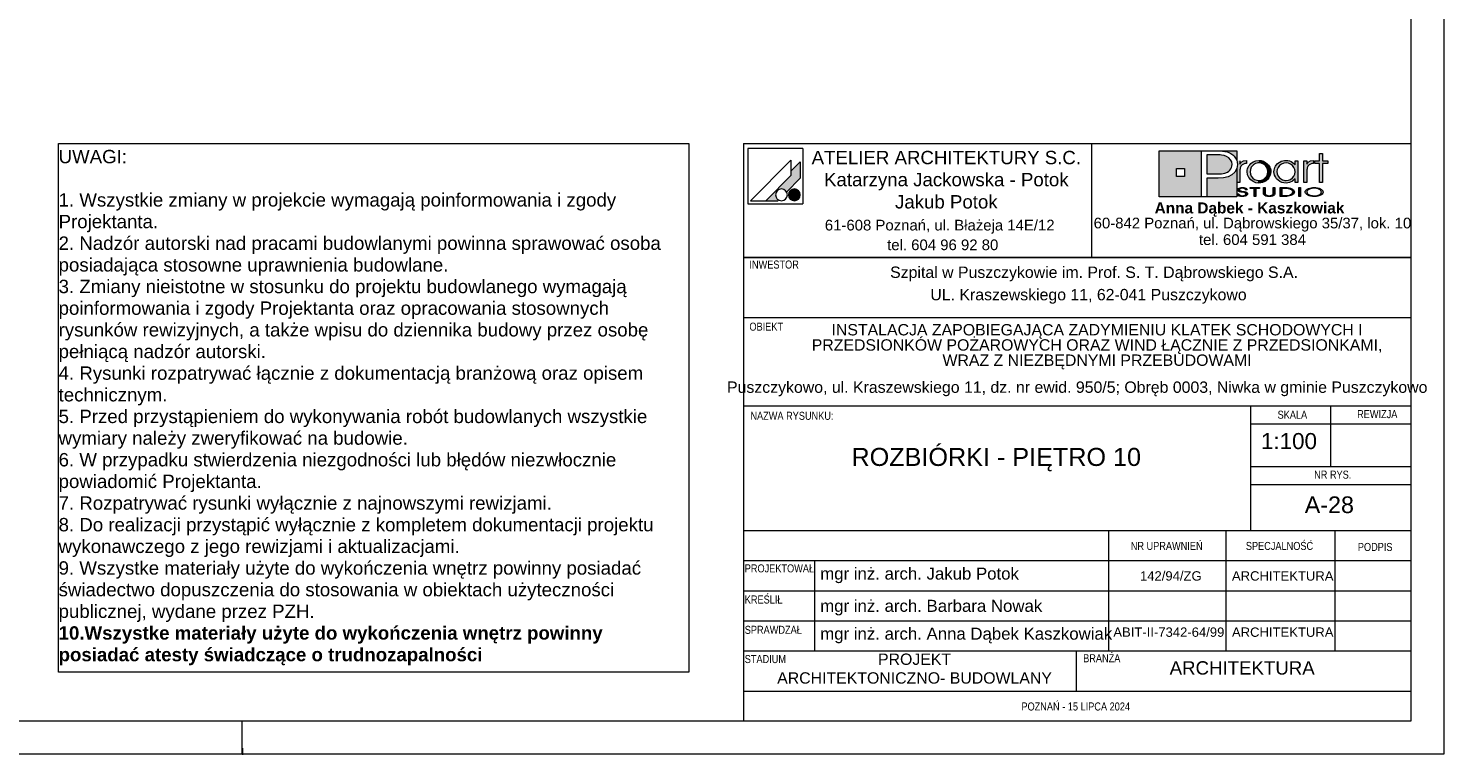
# Paper-space layout 'A-28 ROZBIÓRKI - PIĘTRO 10' of a CAD drawing. Header units: millimetres. Extents: x 0 to 420, y 0 to 297.
# Tile 5 of 6: x 208 to 420, y 0 to 109. Entities that reach past the tile are written whole.
import ezdxf

# ---------------------------------------------------------------- set-up
doc = ezdxf.new("R2010")
doc.units = ezdxf.units.MM
doc.header["$MEASUREMENT"] = 0
doc.layers.add('0_Nr_pióra__2', color=8, linetype='Continuous', lineweight=13)
doc.layers.add('A_Arkusz_Nr_pióra__1', color=7, linetype='Continuous', lineweight=20)
for name, color, linetype, lineweight, true_color in [('0_Nr_pióra__249', 7, 'Continuous', 5, 0x191919), ('A_Arkusz_Nr_pióra__19', 7, 'Continuous', 5, 0x191919), ('A_Arkusz_Nr_pióra__237', 7, 'Continuous', 5, 0x343434), ('A_Arkusz_Nr_pióra__255', 7, 'Continuous', 15, 0x242424)]:
    doc.layers.add(name, color=color, linetype=linetype, lineweight=lineweight, true_color=true_color)
doc.styles.add('STYL_AUTOMATYCZNY_1', font='arial.ttf')
doc.styles.add('STYL_AUTOMATYCZNY_2', font='ARIALN.TTF')
doc.styles.add('STYL_AUTOMATYCZNY_3', font='arial.ttf')

psp = doc.layouts.new('A-28 ROZBIÓRKI - PIĘTRO 10')

# ---------------------------------------------------------------- hatches: boundary and pattern name
at = {"layer": 'A_Arkusz_Nr_pióra__19', "linetype": 'Continuous', "lineweight": 0, "true_color": 0x131313}
h = psp.add_hatch(color=250, dxfattribs=at)
h.paths.add_polyline_path([(377.36, 90.34), (383.71, 90.34), (383.71, 83.46), (377.36, 83.46)])
h.paths.add_polyline_path([(379.96, 87.69), (381.15, 87.69), (381.15, 86.49), (379.96, 86.49)], flags=0)
for points in [[(386.17, 89.71), (385.71, 89.72), (384.53, 89.72), (384.53, 86.86), (386.06, 86.86), (386.69, 86.89), (387.19, 86.98), (387.59, 87.13), (387.79, 87.26), (387.96, 87.42), (388.11, 87.61), (388.21, 87.83), (388.28, 88.05), (388.3, 88.28), (388.24, 88.67), (388.07, 89), (387.78, 89.3), (387.48, 89.48), (387.12, 89.62), (386.71, 89.69), (386.5, 89.71)], [(389.03, 90.34), (389.02, 88.83), (388.99, 88.95), (388.83, 89.25), (388.63, 89.52), (388.39, 89.75), (388.11, 89.94), (387.83, 90.07), (387.54, 90.17), (387.23, 90.25), (386.87, 90.3), (386.07, 90.33), (386.02, 90.34)], [(384.53, 83.46), (389.03, 83.46), (389.03, 87.7), (388.73, 87.14), (388.24, 86.71), (387.69, 86.45), (387.02, 86.29), (386.24, 86.24), (384.53, 86.24)]]:
    psp.add_hatch(color=250, dxfattribs=at).paths.add_polyline_path(points)
at = {"layer": 'A_Arkusz_Nr_pióra__19', "linetype": 'Continuous', "lineweight": 5, "true_color": 0x191919}
for points in [[(401.85, 85.58), (401.41, 85.58), (401.41, 88.44), (400.7, 88.44), (400.7, 88.81), (401.41, 88.81), (401.41, 89.94), (401.85, 89.94), (401.85, 88.81), (402.66, 88.81), (402.66, 88.44), (401.85, 88.44)], [(323.6, 88.67), (322.2, 87.26), (322.2, 86.61), (318.43, 82.85), (320.24, 82.85), (320.35, 82.96), (320.22, 83.05), (320.11, 83.16), (320.02, 83.29), (319.96, 83.43), (319.92, 83.58), (319.91, 83.73), (319.92, 83.88), (319.96, 84.03), (320.02, 84.17), (320.11, 84.3), (320.22, 84.4), (320.35, 84.49), (320.49, 84.56), (320.64, 84.6), (320.79, 84.61), (320.94, 84.6), (321.09, 84.56), (321.23, 84.49), (321.36, 84.4), (321.46, 84.3), (321.56, 84.16), (323.6, 86.21), (323.6, 86.51)], [(323.6, 86.21), (323.6, 88.67), (322.2, 87.26), (322.2, 86.61), (318.43, 82.85), (320.24, 82.85), (320.35, 82.96, -1.314777), (321.56, 84.16)], [(389.46, 88.83), (389.02, 88.83), (389.02, 85.58), (389.48, 85.58), (389.49, 87.54, -0.145311), (389.61, 87.99, -0.140329), (390.1, 88.38), (390.45, 88.45), (390.45, 88.88), (390.01, 88.81), (389.68, 88.63), (389.46, 88.34)], [(390.56, 87.22), (390.58, 87.43), (390.63, 87.65), (390.71, 87.86), (390.82, 88.06), (390.95, 88.25), (391.11, 88.41), (391.48, 88.67), (391.88, 88.83), (392.33, 88.89), (392.35, 88.89), (392.33, 88.52), (392.17, 88.51), (392, 88.47), (391.83, 88.41), (391.67, 88.34), (391.53, 88.24), (391.39, 88.13), (391.17, 87.86), (391.04, 87.55), (391, 87.2), (391.04, 86.84), (391.18, 86.52), (391.4, 86.24), (391.68, 86.04), (391.99, 85.91), (392.17, 85.89), (392.15, 85.52), (391.88, 85.55), (391.47, 85.71), (391.11, 85.97), (390.8, 86.33), (390.62, 86.75)], [(392.86, 85.58), (392.6, 85.52), (392.33, 85.5), (392.15, 85.52), (392.17, 85.89), (392.34, 85.87), (392.69, 85.91), (393, 86.04), (393.28, 86.26), (393.5, 86.53), (393.62, 86.85), (393.64, 86.96), (394.05, 86.8), (393.97, 86.56), (393.8, 86.26), (393.61, 86.03), (393.38, 85.84), (393.12, 85.68)], [(392.33, 88.52), (392.68, 88.47), (393, 88.33), (393.29, 88.11), (393.5, 87.85), (393.62, 87.55), (393.67, 87.21), (393.64, 86.96), (394.05, 86.8), (394.07, 86.87), (394.1, 87.2), (394.08, 87.43), (394.03, 87.67), (393.93, 87.91), (393.77, 88.17), (393.56, 88.4), (393.3, 88.6), (393, 88.76), (392.68, 88.85), (392.35, 88.89)], [(400.14, 88.38), (400.05, 88.34), (399.97, 88.29), (399.87, 88.23), (399.76, 88.12), (399.67, 88.01), (399.6, 87.9), (399.56, 87.78), (399.53, 87.63), (399.52, 87.46), (399.52, 85.58), (399.07, 85.58), (399.07, 88.81), (399.5, 88.81), (399.5, 88.34), (399.72, 88.63), (400.05, 88.81), (400.49, 88.88), (400.49, 88.45), (400.36, 88.43), (400.24, 88.41)], [(390.29, 84.49), (390.55, 84.49), (390.53, 84.59), (390.47, 84.67), (390.35, 84.75), (390.21, 84.81), (390.04, 84.84), (389.85, 84.85), (389.66, 84.84), (389.49, 84.8), (389.34, 84.74), (389.23, 84.67), (389.16, 84.59), (389.14, 84.5), (389.16, 84.4), (389.22, 84.33), (389.32, 84.26), (389.4, 84.22), (389.47, 84.2), (389.53, 84.19), (389.65, 84.16), (389.76, 84.15), (389.88, 84.13), (389.99, 84.11), (390.07, 84.09), (390.15, 84.07), (390.16, 84.22), (390.04, 84.24), (389.88, 84.26), (389.69, 84.3), (389.6, 84.32), (389.52, 84.35), (389.45, 84.39), (389.41, 84.44), (389.4, 84.5), (389.42, 84.57), (389.46, 84.62), (389.54, 84.67), (389.62, 84.7), (389.72, 84.73), (389.81, 84.73), (389.9, 84.73), (389.99, 84.72), (390.07, 84.7), (390.15, 84.67), (390.22, 84.62), (390.27, 84.56)], [(391.85, 83.5), (391.6, 83.5), (391.6, 84.71), (391.02, 84.71), (391.02, 84.83), (392.43, 84.83), (392.43, 84.71), (391.85, 84.71)], [(394.45, 83.6), (394.36, 83.56), (394.25, 83.52), (394.12, 83.5), (393.99, 83.48), (393.86, 83.48), (393.67, 83.49), (393.5, 83.52), (393.34, 83.56), (393.15, 83.67), (393.03, 83.82), (393, 84), (393, 84.83), (393.25, 84.83), (393.25, 84), (393.26, 83.9), (393.31, 83.81), (393.37, 83.74, 0.154269), (393.86, 83.61, 0.149724), (394.34, 83.73), (394.41, 83.81)], [(394.41, 83.81), (394.45, 83.9), (394.46, 84), (394.46, 84.83), (394.72, 84.83), (394.72, 84), (394.7, 83.86), (394.63, 83.74), (394.53, 83.65), (394.45, 83.6)], [(395.76, 83.62), (396.04, 83.62), (396.04, 83.5), (395.51, 83.5), (395.51, 84.83), (396.04, 84.83), (396.04, 84.71), (395.76, 84.71)], [(396.23, 84.83), (396.55, 84.82), (396.75, 84.79), (396.75, 84.66), (396.59, 84.68), (396.38, 84.7), (396.13, 84.71), (396.04, 84.71), (396.04, 84.83)], [(398.57, 83.5), (398.32, 83.5), (398.32, 84.83), (398.57, 84.83)], [(322.36, 84.53), (323.02, 82.9, -0.39153), (321.92, 83.36, -0.418968)], [(322.36, 84.53), (323.02, 82.9, 0.455663), (323.49, 84.15, 0.390402)], [(389.33, 83.87), (389.06, 83.87), (389.08, 83.79), (389.13, 83.71), (389.2, 83.64), (389.28, 83.59), (389.36, 83.56), (389.43, 83.54), (389.48, 83.52), (389.61, 83.49), (389.74, 83.48), (389.82, 83.49), (389.9, 83.48), (390.05, 83.49), (390.24, 83.53), (390.41, 83.6), (390.52, 83.68), (390.59, 83.77), (390.62, 83.87), (390.61, 83.92), (390.58, 83.98), (390.55, 84.03), (390.49, 84.08), (390.44, 84.12), (390.35, 84.16), (390.3, 84.18), (390.2, 84.21), (390.16, 84.22), (390.15, 84.07), (390.19, 84.05), (390.29, 84), (390.34, 83.93), (390.36, 83.86), (390.35, 83.8), (390.31, 83.74), (390.23, 83.68), (390.17, 83.65), (390.11, 83.64), (390.02, 83.61), (389.94, 83.6), (389.87, 83.6), (389.8, 83.6), (389.71, 83.61), (389.63, 83.62), (389.56, 83.64), (389.49, 83.67), (389.45, 83.7), (389.39, 83.74), (389.35, 83.8)], [(396.74, 83.53), (396.72, 83.53), (396.5, 83.51), (396.25, 83.5), (396.04, 83.5), (396.04, 83.62), (396.13, 83.62), (396.28, 83.62), (396.45, 83.63), (396.53, 83.63), (396.66, 83.65), (396.74, 83.67)], [(397.07, 84.72), (397.23, 84.65), (397.36, 84.58), (397.48, 84.49), (397.57, 84.38), (397.62, 84.27), (397.64, 84.16), (397.61, 84.02), (397.53, 83.89), (397.39, 83.77), (397.25, 83.68), (397.09, 83.62), (396.92, 83.57), (396.74, 83.53), (396.74, 83.67), (396.88, 83.7), (397.07, 83.77), (397.22, 83.87), (397.31, 83.96), (397.37, 84.06), (397.39, 84.17), (397.37, 84.28), (397.3, 84.38), (397.21, 84.47), (397.08, 84.55), (396.93, 84.61), (396.75, 84.66), (396.75, 84.79), (396.83, 84.78)]]:
    psp.add_hatch(color=250, dxfattribs=at).paths.add_polyline_path(points)
h = psp.add_hatch(color=250, dxfattribs=at)
h.paths.add_polyline_path([(397.73, 86.15), (397.36, 85.79), (396.91, 85.57), (396.39, 85.5), (396.06, 85.53), (395.75, 85.61), (395.44, 85.75), (395.18, 85.92), (394.96, 86.14), (394.78, 86.41), (394.66, 86.67), (394.59, 86.93), (394.57, 87.2), (394.58, 87.41), (394.63, 87.61), (394.7, 87.82), (394.79, 88.02), (394.91, 88.19), (395.05, 88.36), (395.24, 88.52), (395.44, 88.65), (395.67, 88.76), (395.91, 88.83), (396.15, 88.87), (396.4, 88.89), (396.67, 88.87), (396.92, 88.81), (397.15, 88.72), (397.37, 88.59), (397.56, 88.43), (397.73, 88.24), (397.73, 88.51), (397.73, 88.81), (398.17, 88.81), (398.17, 87.53), (398.17, 85.58), (397.73, 85.58), (397.73, 85.83)])
h.paths.add_polyline_path([(395.81, 88.38, 0.471077), (395.22, 86.5, 0.494724), (397.4, 86.34, 0.387258), (397.36, 88.1, 0.314042)], flags=0)
h = psp.add_hatch(color=250, dxfattribs=at)
h.paths.add_polyline_path([(400.59, 84.85, 0.130991), (399.56, 84.6, 0.250658), (399.25, 84.17, 0.250617), (399.5, 83.77, 0.141351), (400.59, 83.48, 0.117723), (401.58, 83.7, 0.245905), (401.93, 84.16, 0.237366), (401.68, 84.56, 0.143887)])
h.paths.add_polyline_path([(400.59, 84.73, 0.128597), (399.81, 84.56), (399.72, 84.5), (399.65, 84.45), (399.58, 84.37), (399.54, 84.31), (399.51, 84.24), (399.5, 84.17), (399.53, 84.03), (399.62, 83.91), (399.78, 83.79, 0.126974), (400.59, 83.6, 0.113214), (401.35, 83.76), (401.49, 83.86), (401.58, 83.93), (401.63, 84.01), (401.66, 84.08), (401.67, 84.16), (401.65, 84.26), (401.6, 84.36), (401.52, 84.45), (401.39, 84.55, 0.11716)], flags=0)

# ---------------------------------------------------------------- linework, layer by layer
at = {"layer": '0_Nr_pióra__2', "color": 8, "linetype": 'Continuous', "lineweight": 13, "flags": 128}
psp.add_lwpolyline([(212.5, 91.43), (306.92, 91.43), (306.92, 12.24), (212.5, 12.24)], close=True, dxfattribs=at)
at = {"layer": '0_Nr_pióra__249', "color": 250, "linetype": 'Continuous', "lineweight": 5, "true_color": 0x191919}
for p, q in [((315.75, 90.68), (315.75, 82.41)), ((324.01, 90.68), (315.75, 90.68)), ((324.01, 90.68), (324.01, 82.41)), ((377.36, 90.34), (389.03, 90.34)), ((377.36, 83.46), (377.36, 90.34)), ((383.71, 83.46), (383.71, 90.34)), ((383.71, 90.34), (385.99, 90.34)), ((384.53, 89.72), (384.53, 86.86)), ((385.71, 89.72), (384.53, 89.72)), ((386.17, 89.71), (385.71, 89.72)), ((385.99, 90.34), (386.46, 90.33)), ((386.5, 89.71), (386.17, 89.71)), ((386.46, 90.33), (386.87, 90.3)), ((386.71, 89.69), (386.5, 89.71)), ((387.12, 89.62), (386.71, 89.69)), ((386.87, 90.3), (387.23, 90.25)), ((387.48, 89.48), (387.12, 89.62)), ((387.23, 90.25), (387.54, 90.17)), ((387.79, 89.29), (387.48, 89.48)), ((387.54, 90.17), (387.83, 90.07)), ((388.07, 89), (387.79, 89.29)), ((387.83, 90.07), (388.11, 89.94)), ((388.11, 89.94), (388.39, 89.75)), ((388.39, 89.75), (388.63, 89.52)), ((388.63, 89.52), (388.83, 89.25)), ((388.83, 89.25), (388.99, 88.95)), ((389.03, 90.34), (389.02, 88.81)), ((401.41, 88.81), (401.41, 89.94)), ((401.41, 89.94), (401.85, 89.94)), ((401.85, 89.94), (401.85, 88.81)), ((322.2, 88.91), (316.13, 82.85)), ((322.2, 88.91), (322.2, 86.61)), ((323.6, 88.67), (322.2, 87.26)), ((323.6, 88.67), (323.6, 86.51)), ((379.96, 87.69), (381.15, 87.69)), ((379.96, 87.69), (381.15, 87.69)), ((379.96, 86.49), (379.96, 87.69)), ((381.15, 87.69), (381.15, 86.49)), ((381.15, 87.69), (381.15, 86.49)), ((386.69, 86.89), (387.19, 86.98)), ((387.19, 86.98), (387.59, 87.13)), ((387.59, 87.13), (387.79, 87.26)), ((387.79, 87.26), (387.96, 87.42)), ((387.96, 87.42), (388.11, 87.61)), ((388.24, 88.67), (388.07, 89)), ((388.11, 87.61), (388.21, 87.83)), ((388.21, 87.83), (388.28, 88.05)), ((388.3, 88.28), (388.24, 88.67)), ((388.73, 87.14), (388.24, 86.71)), ((388.28, 88.05), (388.3, 88.28)), ((389.02, 87.66), (388.73, 87.14)), ((388.99, 88.95), (389.08, 88.62)), ((389.12, 88.27), (389.02, 87.66)), ((389.03, 87.67), (389.03, 83.46)), ((389.08, 88.62), (389.12, 88.27)), ((389.46, 88.81), (389.46, 88.34)), ((389.46, 88.34), (389.68, 88.63)), ((389.49, 87.63), (389.48, 87.46)), ((389.48, 87.46), (389.48, 85.58)), ((389.52, 87.78), (389.49, 87.63)), ((389.56, 87.9), (389.52, 87.78)), ((389.63, 88.01), (389.56, 87.9)), ((389.72, 88.12), (389.63, 88.01)), ((389.68, 88.63), (390.01, 88.81)), ((389.83, 88.23), (389.72, 88.12)), ((389.92, 88.29), (389.83, 88.23)), ((390.01, 88.34), (389.92, 88.29)), ((390.01, 88.81), (390.45, 88.88)), ((390.1, 88.38), (390.01, 88.34)), ((390.2, 88.41), (390.1, 88.38)), ((390.32, 88.43), (390.2, 88.41)), ((390.45, 88.45), (390.32, 88.43)), ((390.45, 88.88), (390.45, 88.45)), ((390.56, 87.22), (390.58, 87.43)), ((390.62, 86.75), (390.56, 87.22)), ((390.58, 87.43), (390.63, 87.65)), ((390.63, 87.65), (390.71, 87.86)), ((390.71, 87.86), (390.82, 88.06)), ((390.82, 88.06), (390.95, 88.25)), ((390.95, 88.25), (391.11, 88.41)), ((391.04, 87.55), (391, 87.2)), ((391, 87.2), (391.04, 86.84)), ((391.17, 87.86), (391.04, 87.55)), ((391.11, 88.41), (391.48, 88.67)), ((391.39, 88.13), (391.17, 87.86)), ((391.53, 88.24), (391.39, 88.13)), ((391.48, 88.67), (391.88, 88.83)), ((391.67, 88.34), (391.53, 88.24)), ((391.83, 88.41), (391.67, 88.34)), ((392, 88.47), (391.83, 88.41)), ((391.88, 88.83), (392.33, 88.89)), ((392.17, 88.51), (392, 88.47)), ((392.34, 88.52), (392.17, 88.51)), ((392.33, 88.89), (392.67, 88.86)), ((392.68, 88.47), (392.34, 88.52)), ((392.67, 88.86), (393, 88.76)), ((393, 88.33), (392.68, 88.47)), ((393, 88.76), (393.3, 88.6)), ((393.29, 88.11), (393, 88.33)), ((393.5, 87.85), (393.29, 88.11)), ((393.3, 88.6), (393.56, 88.4)), ((393.62, 87.55), (393.5, 87.85)), ((393.56, 88.4), (393.77, 88.17)), ((393.67, 87.21), (393.62, 87.55)), ((393.62, 86.85), (393.67, 87.21)), ((393.77, 88.17), (393.94, 87.9)), ((393.94, 87.9), (394.03, 87.67)), ((394.03, 87.67), (394.08, 87.43)), ((394.1, 87.2), (394.07, 86.87)), ((394.08, 87.43), (394.1, 87.2)), ((394.57, 87.2), (394.58, 87.41)), ((394.59, 86.93), (394.57, 87.2)), ((394.58, 87.41), (394.63, 87.61)), ((394.63, 87.61), (394.7, 87.82)), ((394.7, 87.82), (394.79, 88.02)), ((394.79, 88.02), (394.91, 88.19)), ((394.91, 88.19), (395.05, 88.36)), ((395.05, 87.55), (395.01, 87.22)), ((395.01, 87.22), (395.05, 86.87)), ((395.05, 88.36), (395.24, 88.52)), ((395.19, 87.85), (395.05, 87.55)), ((395.41, 88.12), (395.19, 87.85)), ((395.24, 88.52), (395.44, 88.65)), ((395.71, 88.34), (395.41, 88.12)), ((395.44, 88.65), (395.67, 88.76)), ((395.67, 88.76), (395.91, 88.83)), ((396.03, 88.47), (395.71, 88.34)), ((395.91, 88.83), (396.15, 88.87)), ((396.39, 88.52), (396.03, 88.47)), ((396.15, 88.87), (396.4, 88.89)), ((396.75, 88.47), (396.39, 88.52)), ((396.4, 88.89), (396.67, 88.87)), ((396.67, 88.87), (396.92, 88.81)), ((397.06, 88.34), (396.75, 88.47)), ((396.92, 88.81), (397.15, 88.72)), ((397.34, 88.12), (397.06, 88.34)), ((397.15, 88.72), (397.37, 88.59)), ((397.56, 87.85), (397.34, 88.12)), ((397.37, 88.59), (397.56, 88.43)), ((397.56, 88.43), (397.73, 88.24)), ((397.69, 87.54), (397.56, 87.85)), ((397.73, 87.19), (397.69, 87.54)), ((397.69, 86.85), (397.73, 87.19)), ((397.73, 88.24), (397.73, 88.81)), ((397.73, 88.81), (398.17, 88.81)), ((398.17, 88.81), (398.17, 85.58)), ((399.07, 85.58), (399.07, 88.81)), ((399.07, 88.81), (399.5, 88.81)), ((399.5, 88.81), (399.5, 88.34)), ((399.5, 88.34), (399.72, 88.63)), ((399.53, 87.63), (399.52, 87.46)), ((399.52, 87.46), (399.52, 85.58)), ((399.56, 87.78), (399.53, 87.63)), ((399.6, 87.9), (399.56, 87.78)), ((399.67, 88.01), (399.6, 87.9)), ((399.76, 88.12), (399.67, 88.01)), ((399.72, 88.63), (400.05, 88.81)), ((399.87, 88.23), (399.76, 88.12)), ((399.97, 88.29), (399.87, 88.23)), ((400.05, 88.34), (399.97, 88.29)), ((400.05, 88.81), (400.49, 88.88)), ((400.14, 88.38), (400.05, 88.34)), ((400.24, 88.41), (400.14, 88.38)), ((400.36, 88.43), (400.24, 88.41)), ((400.49, 88.45), (400.36, 88.43)), ((400.49, 88.88), (400.49, 88.45)), ((400.7, 88.44), (400.7, 88.81)), ((400.7, 88.81), (401.41, 88.81)), ((401.41, 88.44), (400.7, 88.44)), ((401.41, 85.58), (401.41, 88.44)), ((401.85, 88.81), (402.66, 88.81)), ((402.66, 88.44), (401.85, 88.44)), ((401.85, 88.44), (401.85, 85.58)), ((402.66, 88.81), (402.66, 88.44)), ((322.2, 86.61), (318.43, 82.85)), ((323.6, 86.21), (321.56, 84.16)), ((323.6, 86.51), (323.6, 86.21)), ((381.15, 86.49), (379.96, 86.49)), ((384.53, 86.86), (386.06, 86.86)), ((384.53, 86.24), (384.53, 83.46)), ((386.19, 86.24), (384.53, 86.24)), ((386.06, 86.86), (386.69, 86.89)), ((387, 86.29), (386.19, 86.24)), ((387.69, 86.45), (387, 86.29)), ((388.24, 86.71), (387.69, 86.45)), ((389.48, 85.58), (389.02, 85.58)), ((389.49, 84.8), (389.66, 84.84)), ((389.66, 84.84), (389.85, 84.85)), ((389.85, 84.85), (390.04, 84.84)), ((390.04, 84.84), (390.21, 84.81)), ((390.8, 86.33), (390.62, 86.75)), ((391.11, 85.97), (390.8, 86.33)), ((391.02, 84.71), (391.02, 84.83)), ((391.02, 84.83), (392.43, 84.83)), ((391.04, 86.84), (391.18, 86.52)), ((391.47, 85.71), (391.11, 85.97)), ((391.18, 86.52), (391.4, 86.24)), ((391.4, 86.24), (391.68, 86.04)), ((391.88, 85.55), (391.47, 85.71)), ((391.68, 86.04), (391.99, 85.91)), ((392.33, 85.5), (391.88, 85.55)), ((391.99, 85.91), (392.34, 85.87)), ((392.6, 85.52), (392.33, 85.5)), ((392.34, 85.87), (392.69, 85.91)), ((392.43, 84.83), (392.43, 84.71)), ((392.86, 85.58), (392.6, 85.52)), ((392.69, 85.91), (393, 86.04)), ((393.12, 85.68), (392.86, 85.58)), ((393, 86.04), (393.28, 86.26)), ((393, 84.83), (393.25, 84.83)), ((393, 84), (393, 84.83)), ((393.38, 85.84), (393.12, 85.68)), ((393.25, 84.83), (393.25, 84)), ((393.28, 86.26), (393.5, 86.53)), ((393.61, 86.03), (393.38, 85.84)), ((393.5, 86.53), (393.62, 86.85)), ((393.8, 86.26), (393.61, 86.03)), ((393.97, 86.56), (393.8, 86.26)), ((394.07, 86.87), (393.97, 86.56)), ((394.46, 84), (394.46, 84.83)), ((394.46, 84.83), (394.72, 84.83)), ((394.66, 86.67), (394.59, 86.93)), ((394.78, 86.41), (394.66, 86.67)), ((394.72, 84.83), (394.72, 84)), ((394.96, 86.14), (394.78, 86.41)), ((395.18, 85.92), (394.96, 86.14)), ((395.05, 86.87), (395.18, 86.55)), ((395.18, 86.55), (395.4, 86.28)), ((395.44, 85.75), (395.18, 85.92)), ((395.4, 86.28), (395.53, 86.16)), ((395.75, 85.61), (395.44, 85.75)), ((395.51, 83.5), (395.51, 84.83)), ((395.51, 84.83), (396.04, 84.83)), ((395.51, 83.5), (395.51, 84.83)), ((395.51, 84.83), (396.23, 84.83)), ((395.53, 86.16), (395.68, 86.06)), ((395.68, 86.06), (395.85, 85.98)), ((396.06, 85.53), (395.75, 85.61)), ((395.85, 85.98), (396.03, 85.92)), ((396.03, 85.92), (396.21, 85.88)), ((396.04, 84.83), (396.04, 84.71)), ((396.39, 85.5), (396.06, 85.53)), ((396.21, 85.88), (396.39, 85.87)), ((396.23, 84.83), (396.55, 84.82)), ((396.39, 85.87), (396.74, 85.91)), ((396.91, 85.57), (396.39, 85.5)), ((396.74, 85.91), (397.06, 86.05)), ((397.36, 85.79), (396.91, 85.57)), ((397.06, 86.05), (397.34, 86.26)), ((397.34, 86.26), (397.56, 86.54)), ((397.73, 86.15), (397.36, 85.79)), ((397.56, 86.54), (397.69, 86.85)), ((397.73, 85.58), (397.73, 86.15)), ((398.17, 85.58), (397.73, 85.58)), ((398.32, 83.5), (398.32, 84.83)), ((398.32, 84.83), (398.57, 84.83)), ((398.32, 83.5), (398.32, 84.83)), ((398.32, 84.83), (398.57, 84.83)), ((398.57, 84.83), (398.57, 83.5)), ((398.57, 84.83), (398.57, 83.5)), ((399.52, 85.58), (399.07, 85.58)), ((400.14, 84.81), (400.35, 84.84)), ((400.35, 84.84), (400.59, 84.85)), ((400.59, 84.85), (400.85, 84.84)), ((400.85, 84.84), (401.1, 84.8)), ((401.85, 85.58), (401.41, 85.58)), ((316.13, 82.85), (320.24, 82.85)), ((320.35, 82.96), (320.24, 82.85)), ((389.03, 83.46), (377.36, 83.46)), ((384.53, 83.46), (383.71, 83.46)), ((389.08, 83.79), (389.06, 83.87)), ((389.06, 83.87), (389.33, 83.87)), ((389.13, 83.71), (389.08, 83.79)), ((389.2, 83.64), (389.13, 83.71)), ((389.14, 84.5), (389.16, 84.59)), ((389.16, 84.4), (389.14, 84.5)), ((389.16, 84.59), (389.23, 84.67)), ((389.22, 84.33), (389.16, 84.4)), ((389.28, 83.59), (389.2, 83.64)), ((389.32, 84.26), (389.22, 84.33)), ((389.23, 84.67), (389.34, 84.74)), ((389.37, 83.55), (389.28, 83.59)), ((389.37, 84.23), (389.32, 84.26)), ((389.33, 83.87), (389.35, 83.8)), ((389.34, 84.74), (389.49, 84.8)), ((389.35, 83.8), (389.39, 83.74)), ((389.43, 84.21), (389.37, 84.23)), ((389.48, 83.52), (389.37, 83.55)), ((389.39, 83.74), (389.45, 83.7)), ((389.41, 84.56), (389.4, 84.5)), ((389.4, 84.5), (389.41, 84.44)), ((389.46, 84.62), (389.41, 84.56)), ((389.41, 84.44), (389.45, 84.39)), ((389.5, 84.19), (389.43, 84.21)), ((389.45, 84.39), (389.52, 84.35)), ((389.45, 83.7), (389.5, 83.67)), ((389.54, 84.67), (389.46, 84.62)), ((389.59, 83.5), (389.48, 83.52)), ((389.58, 84.18), (389.5, 84.19)), ((389.5, 83.67), (389.56, 83.64)), ((389.52, 84.35), (389.6, 84.32)), ((389.62, 84.7), (389.54, 84.67)), ((389.56, 83.64), (389.63, 83.62)), ((389.68, 84.16), (389.58, 84.18)), ((389.72, 83.48), (389.59, 83.5)), ((389.6, 84.32), (389.73, 84.29)), ((389.72, 84.73), (389.62, 84.7)), ((389.63, 83.62), (389.7, 83.61)), ((389.8, 84.14), (389.68, 84.16)), ((389.7, 83.61), (389.77, 83.6)), ((389.83, 84.73), (389.72, 84.73)), ((389.84, 83.48), (389.72, 83.48)), ((389.73, 84.29), (389.89, 84.26)), ((389.77, 83.6), (389.85, 83.6)), ((389.96, 84.12), (389.8, 84.14)), ((389.95, 84.72), (389.83, 84.73)), ((390.05, 83.49), (389.84, 83.48)), ((389.85, 83.6), (389.92, 83.6)), ((389.89, 84.26), (390.03, 84.24)), ((389.92, 83.6), (389.98, 83.61)), ((390.06, 84.7), (389.95, 84.72)), ((390.09, 84.09), (389.96, 84.12)), ((389.98, 83.61), (390.05, 83.62)), ((390.03, 84.24), (390.13, 84.22)), ((390.05, 83.62), (390.12, 83.64)), ((390.24, 83.53), (390.05, 83.49)), ((390.15, 84.67), (390.06, 84.7)), ((390.19, 84.05), (390.09, 84.09)), ((390.12, 83.64), (390.18, 83.66)), ((390.13, 84.22), (390.2, 84.21)), ((390.22, 84.62), (390.15, 84.67)), ((390.18, 83.66), (390.23, 83.68)), ((390.29, 84), (390.19, 84.05)), ((390.2, 84.21), (390.25, 84.2)), ((390.21, 84.81), (390.35, 84.75)), ((390.27, 84.56), (390.22, 84.62)), ((390.23, 83.68), (390.3, 83.74)), ((390.41, 83.6), (390.24, 83.53)), ((390.25, 84.2), (390.31, 84.18)), ((390.29, 84.49), (390.27, 84.56)), ((390.55, 84.49), (390.29, 84.49)), ((390.34, 83.93), (390.29, 84)), ((390.3, 83.74), (390.35, 83.8)), ((390.31, 84.18), (390.36, 84.16)), ((390.36, 83.86), (390.34, 83.93)), ((390.35, 84.75), (390.47, 84.67)), ((390.35, 83.8), (390.36, 83.86)), ((390.36, 84.16), (390.44, 84.12)), ((390.52, 83.68), (390.41, 83.6)), ((390.44, 84.12), (390.5, 84.08)), ((390.47, 84.67), (390.53, 84.59)), ((390.5, 84.08), (390.55, 84.03)), ((390.59, 83.77), (390.52, 83.68)), ((390.53, 84.59), (390.55, 84.49)), ((390.55, 84.03), (390.59, 83.98)), ((390.59, 83.98), (390.61, 83.92)), ((390.62, 83.87), (390.59, 83.77)), ((390.61, 83.92), (390.62, 83.87)), ((391.6, 84.71), (391.02, 84.71)), ((391.6, 83.5), (391.6, 84.71)), ((391.85, 83.5), (391.6, 83.5)), ((392.43, 84.71), (391.85, 84.71)), ((391.85, 84.71), (391.85, 83.5)), ((393.03, 83.82), (393, 84)), ((393.15, 83.67), (393.03, 83.82)), ((393.34, 83.56), (393.15, 83.67)), ((393.25, 84), (393.26, 83.9)), ((393.26, 83.9), (393.31, 83.81)), ((393.31, 83.81), (393.38, 83.73)), ((393.5, 83.52), (393.34, 83.56)), ((393.38, 83.73), (393.43, 83.7)), ((393.43, 83.7), (393.5, 83.67)), ((393.5, 83.67), (393.58, 83.64)), ((393.67, 83.49), (393.5, 83.52)), ((393.58, 83.64), (393.67, 83.62)), ((393.67, 83.62), (393.76, 83.61)), ((393.86, 83.48), (393.67, 83.49)), ((393.76, 83.61), (393.86, 83.61)), ((393.86, 83.61), (393.95, 83.61)), ((393.99, 83.48), (393.86, 83.48)), ((393.95, 83.61), (394.04, 83.62)), ((394.12, 83.5), (393.99, 83.48)), ((394.04, 83.62), (394.13, 83.64)), ((394.25, 83.52), (394.12, 83.5)), ((394.13, 83.64), (394.21, 83.67)), ((394.21, 83.67), (394.28, 83.7)), ((394.36, 83.56), (394.25, 83.52)), ((394.28, 83.7), (394.34, 83.73)), ((394.34, 83.73), (394.41, 83.81)), ((394.45, 83.6), (394.36, 83.56)), ((394.41, 83.81), (394.45, 83.9)), ((394.45, 83.9), (394.46, 84)), ((394.53, 83.65), (394.45, 83.6)), ((394.63, 83.74), (394.53, 83.65)), ((394.7, 83.86), (394.63, 83.74)), ((394.72, 84), (394.7, 83.86)), ((396.04, 83.5), (395.51, 83.5)), ((396.25, 83.5), (395.51, 83.5)), ((396.04, 84.71), (395.76, 84.71)), ((395.76, 84.71), (395.76, 83.62)), ((396.13, 84.71), (395.76, 84.71)), ((395.76, 84.71), (395.76, 83.62)), ((395.76, 83.62), (396.04, 83.62)), ((395.76, 83.62), (396.13, 83.62)), ((396.04, 83.62), (396.04, 83.5)), ((396.38, 84.7), (396.13, 84.71)), ((396.13, 83.62), (396.35, 83.62)), ((396.5, 83.51), (396.25, 83.5)), ((396.35, 83.62), (396.53, 83.63)), ((396.59, 84.68), (396.38, 84.7)), ((396.72, 83.53), (396.5, 83.51)), ((396.53, 83.63), (396.68, 83.65)), ((396.55, 84.82), (396.83, 84.78)), ((396.77, 84.65), (396.59, 84.68)), ((396.68, 83.65), (396.89, 83.7)), ((396.92, 83.57), (396.72, 83.53)), ((396.93, 84.61), (396.77, 84.65)), ((396.83, 84.78), (397.07, 84.72)), ((396.89, 83.7), (397.07, 83.77)), ((397.09, 83.62), (396.92, 83.57)), ((397.07, 84.55), (396.93, 84.61)), ((397.07, 84.72), (397.23, 84.65)), ((397.2, 84.48), (397.07, 84.55)), ((397.07, 83.77), (397.22, 83.87)), ((397.25, 83.68), (397.09, 83.62)), ((397.3, 84.38), (397.2, 84.48)), ((397.22, 83.87), (397.31, 83.96)), ((397.23, 84.65), (397.36, 84.58)), ((397.39, 83.77), (397.25, 83.68)), ((397.37, 84.28), (397.3, 84.38)), ((397.31, 83.96), (397.37, 84.06)), ((397.36, 84.58), (397.48, 84.49)), ((397.39, 84.17), (397.37, 84.28)), ((397.37, 84.06), (397.39, 84.17)), ((397.53, 83.89), (397.39, 83.77)), ((397.48, 84.49), (397.57, 84.38)), ((397.61, 84.02), (397.53, 83.89)), ((397.57, 84.38), (397.62, 84.27)), ((397.64, 84.16), (397.61, 84.02)), ((397.62, 84.27), (397.64, 84.16)), ((398.57, 83.5), (398.32, 83.5)), ((398.57, 83.5), (398.32, 83.5)), ((399.25, 84.17), (399.27, 84.29)), ((399.26, 84.07), (399.25, 84.17)), ((399.31, 83.97), (399.26, 84.07)), ((399.27, 84.29), (399.33, 84.39)), ((399.38, 83.87), (399.31, 83.97)), ((399.33, 84.39), (399.42, 84.5)), ((399.5, 83.77), (399.38, 83.87)), ((399.42, 84.5), (399.56, 84.6)), ((399.51, 84.24), (399.5, 84.17)), ((399.5, 84.17), (399.53, 84.03)), ((399.65, 83.67), (399.5, 83.77)), ((399.54, 84.31), (399.51, 84.24)), ((399.53, 84.03), (399.62, 83.91)), ((399.58, 84.37), (399.54, 84.31)), ((399.56, 84.6), (399.73, 84.69)), ((399.64, 84.44), (399.58, 84.37)), ((399.62, 83.91), (399.77, 83.79)), ((399.72, 84.5), (399.64, 84.44)), ((399.84, 83.6), (399.65, 83.67)), ((399.81, 84.56), (399.72, 84.5)), ((399.73, 84.69), (399.93, 84.76)), ((399.77, 83.79), (399.88, 83.74)), ((400.04, 84.66), (399.81, 84.56)), ((400.07, 83.53), (399.84, 83.6)), ((399.88, 83.74), (400, 83.69)), ((399.93, 84.76), (400.14, 84.81)), ((400, 83.69), (400.13, 83.65)), ((400.3, 84.71), (400.04, 84.66)), ((400.33, 83.49), (400.07, 83.53)), ((400.13, 83.65), (400.28, 83.62)), ((400.28, 83.62), (400.43, 83.6)), ((400.59, 84.73), (400.3, 84.71)), ((400.59, 83.48), (400.33, 83.49)), ((400.43, 83.6), (400.59, 83.6)), ((400.76, 84.72), (400.59, 84.73)), ((400.59, 83.6), (400.81, 83.61)), ((400.78, 83.48), (400.59, 83.48)), ((400.93, 84.7), (400.76, 84.72)), ((400.97, 83.51), (400.78, 83.48)), ((400.81, 83.61), (401.01, 83.64)), ((401.09, 84.67), (400.93, 84.7)), ((401.15, 83.54), (400.97, 83.51)), ((401.01, 83.64), (401.2, 83.7)), ((401.26, 84.61), (401.09, 84.67)), ((401.1, 84.8), (401.34, 84.73)), ((401.31, 83.59), (401.15, 83.54)), ((401.2, 83.7), (401.35, 83.76)), ((401.4, 84.54), (401.26, 84.61)), ((401.45, 83.64), (401.31, 83.59)), ((401.34, 84.73), (401.53, 84.65)), ((401.35, 83.76), (401.48, 83.84)), ((401.52, 84.45), (401.4, 84.54)), ((401.58, 83.7), (401.45, 83.64)), ((401.48, 83.84), (401.58, 83.93)), ((401.6, 84.36), (401.52, 84.45)), ((401.53, 84.65), (401.68, 84.56)), ((401.58, 83.93), (401.63, 84.01)), ((401.77, 83.84), (401.58, 83.7)), ((401.65, 84.26), (401.6, 84.36)), ((401.63, 84.01), (401.66, 84.08)), ((401.67, 84.16), (401.65, 84.26)), ((401.66, 84.08), (401.67, 84.16)), ((401.68, 84.56), (401.8, 84.45)), ((401.89, 84), (401.77, 83.84)), ((401.8, 84.45), (401.87, 84.36)), ((401.87, 84.36), (401.91, 84.27)), ((401.93, 84.16), (401.89, 84)), ((401.91, 84.27), (401.93, 84.16)), ((315.75, 82.41), (324.01, 82.41))]:
    psp.add_line(p, q, dxfattribs=at)
for centre, start, end in [((320.79, 83.73), 0, 180), ((320.79, 83.73), 180, 0), ((322.72, 83.73), 0, 180), ((322.72, 83.73), 180, 0)]:
    psp.add_arc(centre, 0.882, start, end, dxfattribs=at)
at = {"layer": 'A_Arkusz_Nr_pióra__1', "color": 7, "linetype": 'Continuous', "lineweight": 20}
for p, q in [((415.1, 292.1), (415.1, 4.9)), ((415.1, 4.9), (29.9, 4.9))]:
    psp.add_line(p, q, dxfattribs=at)
at = {"layer": 'A_Arkusz_Nr_pióra__1', "color": 7, "linetype": 'Continuous', "lineweight": 20, "flags": 128}
psp.add_lwpolyline([(0, 297), (420, 297), (420, 0), (0, 0)], close=True, dxfattribs=at)
at = {"layer": 'A_Arkusz_Nr_pióra__237', "color": 250, "linetype": 'Continuous', "lineweight": 5, "true_color": 0x343434}
for p, q in [((240, 0), (240, 4.9)), ((240.1, -0.1), (240.1, 0.9))]:
    psp.add_line(p, q, dxfattribs=at)
at = {"layer": 'A_Arkusz_Nr_pióra__255', "color": 250, "linetype": 'Continuous', "lineweight": 15, "true_color": 0x242424}
for p, q in [((315.1, 91.43), (415.1, 91.43)), ((315.1, 91.43), (315.1, 74.35)), ((367.22, 91.43), (367.22, 74.35)), ((315.1, 74.35), (415.1, 74.35)), ((315.1, 74.35), (315.1, 4.9)), ((415.1, 74.35), (315.1, 74.35)), ((315.1, 65.35), (415.1, 65.35)), ((315.1, 52.15), (415.1, 52.15)), ((391.1, 33.46), (391.1, 52.15)), ((403.1, 43.06), (403.1, 52.15)), ((391.1, 49.43), (415.1, 49.43)), ((391.1, 43.06), (415.1, 43.06)), ((391.1, 40.34), (415.1, 40.34)), ((315.1, 33.46), (415.1, 33.46)), ((369.85, 15.46), (369.85, 33.46)), ((387.43, 15.46), (387.43, 33.46)), ((403.75, 15.46), (403.75, 33.46)), ((315.1, 28.96), (415.1, 28.96)), ((325.8, 15.46), (325.8, 28.96)), ((315.1, 24.46), (415.1, 24.46)), ((315.1, 19.96), (415.1, 19.96)), ((325.8, 19.96), (415.1, 19.96)), ((315.1, 15.46), (414.96, 15.46)), ((329.1, 15.46), (415.1, 15.46)), ((364.96, 15.46), (364.96, 9.4)), ((315.1, 9.4), (415.1, 9.4)), ((315.1, 9.4), (415.1, 9.4))]:
    psp.add_line(p, q, dxfattribs=at)

# ---------------------------------------------------------------- texts
at = {"layer": '0_Nr_pióra__2', "color": 8, "linetype": 'Continuous', "lineweight": 13, "insert": (212.5, 90.47), "char_height": 2, "width": 93.4245, "attachment_point": 1, "line_spacing_factor": 0.972584, "style": 'STYL_AUTOMATYCZNY_1'}
psp.add_mtext('\\A1;{\\pql;\\fArial|b0|i0|c238|p0;\\W1.000000;UWAGI:\\P\\pql;\\fArial|b0|i0|c238|p0;\\W1.000000;\\P\\pql;\\fArial|b0|i0|c238|p0;\\W1.000000;1. Wszystkie zmiany w projekcie wymagają poinformowania i zgody Projektanta.\\P\\pql;\\fArial|b0|i0|c238|p0;\\W1.000000;2. Nadzór autorski nad pracami budowlanymi powinna sprawować osoba posiadająca stosowne uprawnienia budowlane.\\P\\pql;\\fArial|b0|i0|c238|p0;\\W1.000000;3. Zmiany nieistotne w stosunku do projektu budowlanego wymagają poinformowania i zgody Projektanta oraz opracowania stosownych rysunków rewizyjnych, a także wpisu do dziennika budowy przez osobę pełniącą nadzór autorski.\\P\\pql;\\fArial|b0|i0|c238|p0;\\W1.000000;4. Rysunki rozpatrywać łącznie z dokumentacją branżową oraz opisem technicznym.\\P\\pql;\\pt3.76365;\\fArial|b0|i0|c238|p0;\\W1.000000;5. Przed przystąpieniem do wykonywania robót budowlanych wszystkie wymiary należy zweryfikować na budowie.\\P\\pql;\\fArial|b0|i0|c238|p0;\\W1.000000;6. W przypadku stwierdzenia niezgodności lub błędów niezwłocznie powiadomić Projektanta.\\P\\pql;\\fArial|b0|i0|c238|p0;\\W1.000000;7. Rozpatrywać rysunki wyłącznie z najnowszymi rewizjami.\\P\\pql;\\fArial|b0|i0|c238|p0;\\W1.000000;8. Do realizacji przystąpić wyłącznie z kompletem dokumentacji projektu wykonawczego z jego rewizjami i aktualizacjami.\\P\\pql;\\fArial|b0|i0|c238|p0;\\W1.000000;9. Wszystke materiały użyte do wykończenia wnętrz powinny posiadać świadectwo dopuszczenia do stosowania w obiektach użyteczności publicznej, wydane przez PZH.\\P\\pql;\\fArial|b1|i0|c238|p0;\\W1.000000;10.Wszystke materiały użyte do wykończenia wnętrz powinny posiadać atesty świadczące o trudnozapalności}', dxfattribs=at)
at = {"layer": 'A_Arkusz_Nr_pióra__19', "color": 250, "linetype": 'Continuous', "lineweight": 5, "true_color": 0x191919, "attachment_point": 5}
for s, insert, char_height, style in [('\\A1;{\\pqc;\\fArial|b0|i0|c238|p0;\\W1.000000;ATELIER ARCHITEKTURY S.C.}', (345.49, 89.31), 1.9999, 'STYL_AUTOMATYCZNY_1'), ('\\A1;{\\pqc;\\fArial|b0|i0|c238|p0;\\W1.000000;Katarzyna Jackowska - Potok}', (345.49, 85.72), 1.9999, 'STYL_AUTOMATYCZNY_1'), ('\\A1;{\\pqc;\\fArial|b0|i0|c238|p0;\\W1.000000;Jakub Potok}', (345.49, 82.68), 1.9999, 'STYL_AUTOMATYCZNY_1'), ('\\A1;{\\pqc;\\fArial|b1|i0|c238|p0;\\W1.000000;Anna Dąbek - Kaszkowiak}', (390.91, 81.53), 1.6499, 'STYL_AUTOMATYCZNY_3'), ('\\A1;{\\pqc;\\fArial|b0|i0|c238|p0;\\W1.000000;61-608 Poznań, ul. Błażeja 14E/12}', (344.5, 78.96), 1.5999, 'STYL_AUTOMATYCZNY_1'), ('\\A1;{\\pqc;\\fArial|b0|i0|c238|p0;\\W1.000000;tel. 604 96 92 80}', (344.95, 76.24), 1.5999, 'STYL_AUTOMATYCZNY_1')]:
    psp.add_mtext(s, dxfattribs=dict(at, insert=insert, char_height=char_height, style=style))
at = {"layer": 'A_Arkusz_Nr_pióra__19', "color": 250, "linetype": 'Continuous', "lineweight": 5, "true_color": 0x191919, "insert": (391.35, 78.26), "char_height": 1.59993, "attachment_point": 5, "line_spacing_factor": 0.931904, "style": 'STYL_AUTOMATYCZNY_1'}
psp.add_mtext('\\A1;{\\pqc;\\fArial|b0|i0|c238|p0;\\W1.000000;6\\fArial|b0|i0|c238|p0;\\W1.000000;0\\fArial|b0|i0|c238|p0;\\W1.000000;-\\fArial|b0|i0|c238|p0;\\W1.000000;842\\fArial|b0|i0|c238|p0;\\W1.000000; Poznań, ul. Dąbrowskiego \\fArial|b0|i0|c238|p0;\\W1.000000;35/37, lok. 10\\P\\pqc;\\fArial|b0|i0|c238|p0;\\W1.000000;tel. 604 591 384}', dxfattribs=at)
at = {"layer": 'A_Arkusz_Nr_pióra__255', "color": 250, "linetype": 'Continuous', "lineweight": 15, "true_color": 0x242424}
for s, insert, char_height, attachment_point, style in [('\\A1;{\\pql;\\fArial Narrow|b0|i0|c238|p0;\\W1.000000;INWESTOR}', (315.99, 73.29), 1.2, 4, 'STYL_AUTOMATYCZNY_2'), ('\\A1;{\\pql;\\fArial|b0|i0|c238|p0;\\W1.000000;Szpital w Puszczykowie im. Prof. S. T. Dąbrowskiego S.A.}', (337.07, 71.89), 1.7, 4, 'STYL_AUTOMATYCZNY_1'), ('\\A1;{\\pqc;\\fArial|b0|i0|c238|p0;\\W1.000000;UL. Kraszewskiego 11, 62-041 Puszczykowo}', (366.79, 68.54), 1.7, 5, 'STYL_AUTOMATYCZNY_1'), ('\\A1;{\\pql;\\fArial Narrow|b0|i0|c238|p0;\\W1.000000;OBIEKT}', (315.99, 63.99), 1.2, 4, 'STYL_AUTOMATYCZNY_2'), ('\\A1;{\\pql;\\fArial Narrow|b0|i0|c238|p0;\\W1.000000;NAZWA RYSUNKU:}', (316.14, 50.64), 1.2, 4, 'STYL_AUTOMATYCZNY_2'), ('\\A1;{\\pql;\\fArial Narrow|b0|i0|c238|p0;\\W1.000000;SKALA}', (395.12, 50.8), 1.2, 4, 'STYL_AUTOMATYCZNY_2'), ('\\A1;{\\pql;\\fArial Narrow|b0|i0|c238|p0;\\W1.000000;REWIZJA}', (407.03, 50.89), 1.2, 4, 'STYL_AUTOMATYCZNY_2'), ('\\A1;{\\pql;\\fArial|b0|i0|c238|p0;\\W1.000000;1:100}', (392.63, 46.85), 2.3999, 4, 'STYL_AUTOMATYCZNY_1'), ('\\A1;{\\pqc;\\fArial|b0|i0|c238|p0;\\W1.000000;ROZBIÓRKI - PIĘTRO 10}', (352.97, 44.08), 2.7, 5, 'STYL_AUTOMATYCZNY_1'), ('\\A1;{\\pql;\\fArial Narrow|b0|i0|c238|p0;\\W1.000000;NR RYS.}', (400.59, 41.83), 1.2, 4, 'STYL_AUTOMATYCZNY_2'), ('\\A1;{\\pqc;\\fArial|b0|i0|c238|p0;\\W1.000000;A-28}', (402.87, 37.31), 2.5, 5, 'STYL_AUTOMATYCZNY_1'), ('\\A1;{\\pql;\\fArial Narrow|b0|i0|c238|p0;\\W1.000000;NR UPRAWNIEŃ}', (373.12, 31.15), 1.2, 4, 'STYL_AUTOMATYCZNY_2'), ('\\A1;{\\pql;\\fArial Narrow|b0|i0|c238|p0;\\W1.000000;SPECJALNOŚĆ}', (390.36, 31.15), 1.2, 4, 'STYL_AUTOMATYCZNY_2'), ('\\A1;{\\pql;\\fArial Narrow|b0|i0|c238|p0;\\W1.000000;PODPIS}', (407.14, 31), 1.2, 4, 'STYL_AUTOMATYCZNY_2'), ('\\A1;{\\pql;\\fArial Narrow|b0|i0|c238|p0;\\W1.000000;PROJEKTOWAŁ}', (315.29, 27.79), 1.2, 4, 'STYL_AUTOMATYCZNY_2'), ('\\A1;{\\pql;\\fArial|b0|i0|c238|p0;\\W1.000000;mgr inż. arch. Jakub Potok}', (326.6, 26.75), 1.7999, 4, 'STYL_AUTOMATYCZNY_1'), ('\\A1;{\\pql;\\fArial|b0|i0|c238|p0;\\W1.000000;142/94/ZG}', (374.5, 26.66), 1.4, 4, 'STYL_AUTOMATYCZNY_1'), ('\\A1;{\\pql;\\fArial|b0|i0|c238|p0;\\W1.000000;ARCHITEKTURA}', (388.28, 26.66), 1.4, 4, 'STYL_AUTOMATYCZNY_1'), ('\\A1;{\\pql;\\fArial Narrow|b0|i0|c238|p0;\\W1.000000;KREŚLIŁ}', (315.29, 23.13), 1.2, 4, 'STYL_AUTOMATYCZNY_2'), ('\\A1;{\\pql;\\fArial|b0|i0|c238|p0;\\W1.000000;mgr inż. arch. Barbara Nowak}', (326.6, 21.92), 1.7999, 4, 'STYL_AUTOMATYCZNY_1'), ('\\A1;{\\pql;\\fArial Narrow|b0|i0|c238|p0;\\W1.000000;SPRAWDZAŁ}', (315.29, 18.59), 1.2, 4, 'STYL_AUTOMATYCZNY_2'), ('\\A1;{\\pql;\\fArial|b0|i0|c238|p0;\\W1.000000;mgr inż. arch. Anna Dąbek Kaszkowiak }', (326.6, 17.75), 1.7999, 4, 'STYL_AUTOMATYCZNY_1'), ('\\A1;{\\pql;\\fArial|b0|i0|c238|p0;\\W1.000000;ABIT-II-7342-64/99}', (370.51, 18.24), 1.4, 4, 'STYL_AUTOMATYCZNY_1'), ('\\A1;{\\pql;\\fArial|b0|i0|c238|p0;\\W1.000000;ARCHITEKTURA}', (388.28, 18.24), 1.4, 4, 'STYL_AUTOMATYCZNY_1'), ('\\A1;{\\pql;\\fArial Narrow|b0|i0|c238|p0;\\W1.000000;BRANŻA}', (365.99, 14.34), 1.2, 4, 'STYL_AUTOMATYCZNY_2'), ('\\A1;{\\pql;\\fArial Narrow|b0|i0|c238|p0;\\W1.000000;STADIUM}', (315.29, 14.21), 1.2, 4, 'STYL_AUTOMATYCZNY_2'), ('\\A1;{\\pqc;\\fArial|b0|i0|c238|p0;\\W1.000000;ARCHITEKTURA}', (389.81, 12.88), 2, 5, 'STYL_AUTOMATYCZNY_1'), ('\\A1;{\\pql;\\fArial Narrow|b0|i0|c238|p0;\\W1.000000;POZNAŃ - 15 LIPCA 202\\fArial Narrow|b0|i0|c238|p0;\\W1.000000;4}', (356.74, 7.11), 1.19995, 4, 'STYL_AUTOMATYCZNY_2')]:
    psp.add_mtext(s, dxfattribs=dict(at, insert=insert, char_height=char_height, attachment_point=attachment_point, style=style))
at = {"layer": 'A_Arkusz_Nr_pióra__255', "color": 250, "linetype": 'Continuous', "lineweight": 15, "true_color": 0x242424, "char_height": 1.7, "attachment_point": 5, "style": 'STYL_AUTOMATYCZNY_1'}
for s, insert, width, line_spacing_factor in [('\\A1;{\\pqc;\\fArial|b0|i0|c238|p0;\\W1.000000;INSTALACJA ZAPOBIEGAJĄCA ZADYMIENIU KLATEK SCHODOWYCH I PRZEDSIONKÓW POŻAROWYCH ORAZ WIND ŁĄCZNIE Z PRZEDSIONKAMI, WRAZ Z NIEZBĘDNYMI PRZEBUDOWAMI}', (368.07, 61), 92.1354, 0.804067), ('\\A1;{\\pqc;\\fArial|b0|i0|c238|p0;\\W1.000000;Puszczykowo, ul. Kraszewskiego 11, dz. nr ewid. 950/5; Obręb 0003, Niwka w gminie Puszczykowo}', (365.1, 54.68), 100.0009, 0.930913)]:
    psp.add_mtext(s, dxfattribs=dict(at, insert=insert, width=width, line_spacing_factor=line_spacing_factor))
at = {"layer": 'A_Arkusz_Nr_pióra__255', "color": 250, "linetype": 'Continuous', "lineweight": 15, "true_color": 0x242424, "insert": (340.73, 12.78), "char_height": 1.7, "attachment_point": 5, "line_spacing_factor": 0.99104, "style": 'STYL_AUTOMATYCZNY_1'}
psp.add_mtext('\\A1;{\\pqc;\\fArial|b0|i0|c238|p0;\\W1.000000;PROJEKT \\P\\pqc;\\fArial|b0|i0|c238|p0;\\W1.000000;ARCHITEKTONICZNO- BUDOWLANY}', dxfattribs=at)

doc.saveas('drawing.dxf')
